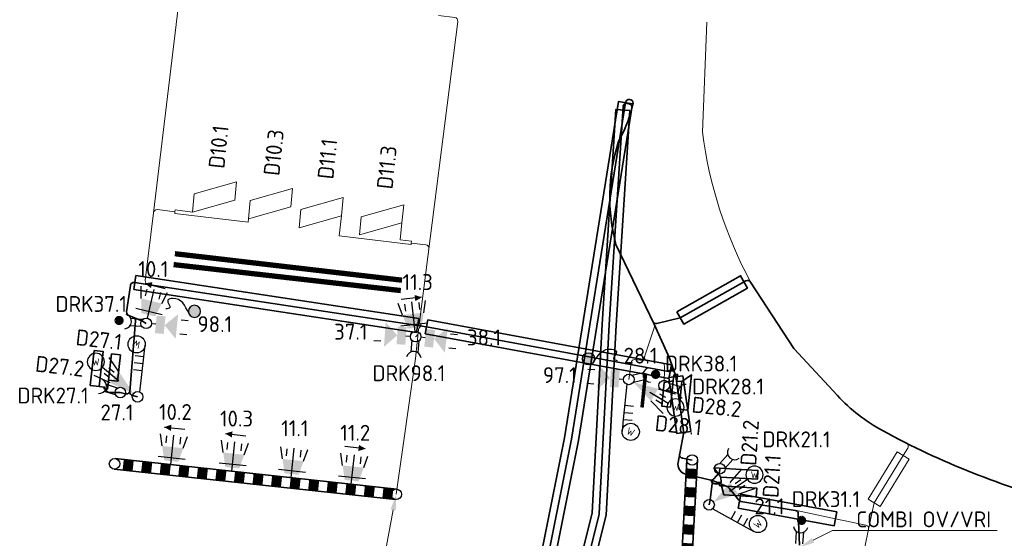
# Model space of a CAD drawing. Header units: metres. Extents: x 152437 to 154131, y 463655 to 464143.
# Tile 8 of 23: x 152982 to 153038, y 464079 to 464109. Entities that reach past the tile are written whole.
import ezdxf
from ezdxf import colors
from ezdxf.entities.mleader import LeaderData, LeaderLine
from ezdxf.enums import TextEntityAlignment as Align
from ezdxf.math import Vec2, Vec3

# ---------------------------------------------------------------- set-up
doc = ezdxf.new("R2010")
doc.units = ezdxf.units.M
doc.header["$MEASUREMENT"] = 0
for name, color, linetype, lineweight in [('B-OI-KL-VRI_KABEL_DETECTIE-G', 10, 'Continuous', 18), ('B-OI-KL-VRI_KABELGEUL-G', 20, 'Continuous', 18), ('B-OI-KL-VRI_LUS_DETECTIE-G', 10, 'Continuous', 18), ('B-OI-KL-VRI_LUS_DETECTIE-T18', 7, 'Continuous', 18), ('B-OI-KL-VRI_MANTELBUIS-G', 80, 'Continuous', 18), ('B-WE-VW-VRI_MAST-T18', 7, 'Continuous', 18), ('N-OI-KL-VRI_KABEL_DETECTIE-G', 10, 'Continuous', 35), ('N-OI-KL-VRI_KABELGEUL-G', 20, 'Continuous', 35), ('N-OI-KL-VRI_LUS_DETECTIE-G', 10, 'Continuous', 35), ('N-OI-KL-VRI_LUS_DETECTIE-T18', 7, 'Continuous', 18), ('N-OI-KL-VRI_MANTELBUIS-G', 80, 'Continuous', 35), ('N-WE-VW-MARKERING_DWARS_STOPSTREEP_020-G', 7, 'Continuous', 25), ('N-WE-VW-MARKERING_DWARS_STOPSTREEP_030-G', 7, 'Continuous', 25), ('N-WE-VW-VRI_ARMATUUR-S', 160, 'Continuous', 25), ('N-WE-VW-VRI_ARMATUUR-T18', 7, 'Continuous', 18), ('N-WE-VW-VRI_MAST-G', 7, 'Continuous', 35), ('N-WE-VW-VRI_MAST-S', 7, 'Continuous', 25), ('N-WE-VW-VRI_MAST-T18', 7, 'Continuous', 18)]:
    doc.layers.add(name, color=color, linetype=linetype, lineweight=lineweight)
doc.styles.add('NLCS-ISO', font='txt')
doc.styles.add('NLCS-ISO-M500-T18', font='txt', dxfattribs={"height": 0.9})

# ---------------------------------------------------------------- blocks, each defined once
blk = doc.blocks.new('V_MAST')
blk.add_circle((0, 0), 0.3)
blk = doc.blocks.new('*U557')
blk.add_lwpolyline([(-0.1962694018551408, 0.3485374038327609), (3.415730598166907, 2.382537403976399), (3.808269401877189, 1.685462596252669), (0.1962694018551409, -0.3485374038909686)], close=True)
blk = doc.blocks.new('*U550')
blk.add_lwpolyline([(0.3961683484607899, 0.05523259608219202), (0.8361683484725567, -3.100767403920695), (0.04383165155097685, -3.211232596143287), (-0.3961683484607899, -0.05523259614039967)], close=True)
blk = doc.blocks.new('*U551')
blk.add_lwpolyline([(0.06015134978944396, 0.3954514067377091), (16.07383709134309, -2.040359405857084), (15.95353439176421, -2.831262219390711), (-0.06015134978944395, -0.3954514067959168)], close=True)
blk = doc.blocks.new('*U556')
blk.add_lwpolyline([(0.07221186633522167, 0.3934278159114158), (5.509506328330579, -0.6045625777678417), (5.365082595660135, -1.391418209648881), (-0.07221186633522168, -0.3934278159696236)], close=True)
blk = doc.blocks.new('*U565')
blk.add_lwpolyline([(0.07239170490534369, 0.3933947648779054), (13.87539170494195, -2.146605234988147), (13.73060829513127, -2.933394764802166), (-0.0723917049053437, -0.393394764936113)], close=True)
blk = doc.blocks.new('uuu50')
at = {"color": 0, "linetype": 'ByBlock'}
blk.add_circle((0, 0), 0.3, dxfattribs=at)
blk = doc.blocks.new('*U561')
for p, q in [((1.83697019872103e-17, 0.3), (16.03572676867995, 0.3000000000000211)), ((16.03572676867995, -0.2999999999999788), (-5.510910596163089e-17, -0.3))]:
    blk.add_line(p, q)
for points in [[(0.4901960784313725, 0.2999999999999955), (1.056407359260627, 0.2999999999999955), (0.4901960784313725, -0.3000000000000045), (1.056407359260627, -0.2999999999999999)], [(1.546596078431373, 0.299999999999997), (2.112807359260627, 0.299999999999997), (1.546596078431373, -0.3000000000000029), (2.112807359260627, -0.2999999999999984)], [(2.602996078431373, 0.2999999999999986), (3.169207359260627, 0.2999999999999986), (2.602996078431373, -0.3000000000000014), (3.169207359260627, -0.2999999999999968)], [(3.659396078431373, 0.3000000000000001), (4.225607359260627, 0.3000000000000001), (3.659396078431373, -0.2999999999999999), (4.225607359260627, -0.2999999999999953)], [(4.715796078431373, 0.3000000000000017), (5.282007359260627, 0.3000000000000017), (4.715796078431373, -0.2999999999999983), (5.282007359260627, -0.2999999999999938)], [(5.772196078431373, 0.3000000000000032), (6.338407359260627, 0.3000000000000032), (5.772196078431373, -0.2999999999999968), (6.338407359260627, -0.2999999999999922)], [(6.828596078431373, 0.3000000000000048), (7.394807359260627, 0.3000000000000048), (6.828596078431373, -0.2999999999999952), (7.394807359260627, -0.2999999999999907)], [(7.884996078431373, 0.3000000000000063), (8.451207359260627, 0.3000000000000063), (7.884996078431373, -0.2999999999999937), (8.451207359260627, -0.2999999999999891)], [(8.941396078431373, 0.3000000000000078), (9.507607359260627, 0.3000000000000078), (8.941396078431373, -0.2999999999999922), (9.507607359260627, -0.2999999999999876)], [(9.997796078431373, 0.3000000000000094), (10.56400735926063, 0.3000000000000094), (9.997796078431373, -0.2999999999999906), (10.56400735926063, -0.2999999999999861)], [(11.05419607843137, 0.3000000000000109), (11.62040735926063, 0.3000000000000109), (11.05419607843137, -0.2999999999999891), (11.62040735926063, -0.2999999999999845)], [(12.11059607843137, 0.3000000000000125), (12.67680735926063, 0.3000000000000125), (12.11059607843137, -0.2999999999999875), (12.67680735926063, -0.2999999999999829)], [(13.16699607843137, 0.300000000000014), (13.73320735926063, 0.300000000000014), (13.16699607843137, -0.299999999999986), (13.73320735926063, -0.2999999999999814)], [(14.22339607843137, 0.3000000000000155), (14.78960735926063, 0.3000000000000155), (14.22339607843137, -0.2999999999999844), (14.78960735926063, -0.2999999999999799)], [(15.27979607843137, 0.3000000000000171), (15.84600735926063, 0.3000000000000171), (15.27979607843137, -0.2999999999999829), (15.84600735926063, -0.2999999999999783)]]:
    blk.add_solid(points)
at = {"layer": 'N-WE-VW-VRI_MAST-S'}
for p in [(0, 0), (16.03572676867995, 2.341735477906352e-14)]:
    blk.add_blockref('uuu50', p, dxfattribs=at)
blk = doc.blocks.new('*U562')
for p, q in [((1.83697019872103e-17, 0.3), (25.13943551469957, 0.3000000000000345)), ((25.13943551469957, -0.2999999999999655), (-5.510910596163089e-17, -0.3))]:
    blk.add_line(p, q)
for points in [[(0.4901960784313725, 0.2999999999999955), (1.056407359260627, 0.2999999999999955), (0.4901960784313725, -0.3000000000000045), (1.056407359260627, -0.2999999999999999)], [(1.546596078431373, 0.299999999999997), (2.112807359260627, 0.299999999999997), (1.546596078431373, -0.3000000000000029), (2.112807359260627, -0.2999999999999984)], [(2.602996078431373, 0.2999999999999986), (3.169207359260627, 0.2999999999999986), (2.602996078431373, -0.3000000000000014), (3.169207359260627, -0.2999999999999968)], [(3.659396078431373, 0.3000000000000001), (4.225607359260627, 0.3000000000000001), (3.659396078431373, -0.2999999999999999), (4.225607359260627, -0.2999999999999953)], [(4.715796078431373, 0.3000000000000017), (5.282007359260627, 0.3000000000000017), (4.715796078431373, -0.2999999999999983), (5.282007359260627, -0.2999999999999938)], [(5.772196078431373, 0.3000000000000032), (6.338407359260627, 0.3000000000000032), (5.772196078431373, -0.2999999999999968), (6.338407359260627, -0.2999999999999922)], [(6.828596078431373, 0.3000000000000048), (7.394807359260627, 0.3000000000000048), (6.828596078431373, -0.2999999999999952), (7.394807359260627, -0.2999999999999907)], [(7.884996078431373, 0.3000000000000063), (8.451207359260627, 0.3000000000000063), (7.884996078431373, -0.2999999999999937), (8.451207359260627, -0.2999999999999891)], [(8.941396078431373, 0.3000000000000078), (9.507607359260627, 0.3000000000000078), (8.941396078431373, -0.2999999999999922), (9.507607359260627, -0.2999999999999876)], [(9.997796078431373, 0.3000000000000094), (10.56400735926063, 0.3000000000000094), (9.997796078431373, -0.2999999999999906), (10.56400735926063, -0.2999999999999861)], [(11.05419607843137, 0.3000000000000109), (11.62040735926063, 0.3000000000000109), (11.05419607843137, -0.2999999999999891), (11.62040735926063, -0.2999999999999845)], [(12.11059607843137, 0.3000000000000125), (12.67680735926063, 0.3000000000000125), (12.11059607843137, -0.2999999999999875), (12.67680735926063, -0.2999999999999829)], [(13.16699607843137, 0.300000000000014), (13.73320735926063, 0.300000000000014), (13.16699607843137, -0.299999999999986), (13.73320735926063, -0.2999999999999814)], [(14.22339607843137, 0.3000000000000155), (14.78960735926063, 0.3000000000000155), (14.22339607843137, -0.2999999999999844), (14.78960735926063, -0.2999999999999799)], [(15.27979607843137, 0.3000000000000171), (15.84600735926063, 0.3000000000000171), (15.27979607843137, -0.2999999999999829), (15.84600735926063, -0.2999999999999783)], [(16.33619607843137, 0.3000000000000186), (16.90240735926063, 0.3000000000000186), (16.33619607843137, -0.2999999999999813), (16.90240735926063, -0.2999999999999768)], [(17.39259607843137, 0.3000000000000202), (17.95880735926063, 0.3000000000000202), (17.39259607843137, -0.2999999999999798), (17.95880735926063, -0.2999999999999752)], [(18.44899607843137, 0.3000000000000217), (19.01520735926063, 0.3000000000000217), (18.44899607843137, -0.2999999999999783), (19.01520735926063, -0.2999999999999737)], [(19.50539607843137, 0.3000000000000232), (20.07160735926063, 0.3000000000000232), (19.50539607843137, -0.2999999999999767), (20.07160735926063, -0.2999999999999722)], [(20.56179607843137, 0.3000000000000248), (21.12800735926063, 0.3000000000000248), (20.56179607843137, -0.2999999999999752), (21.12800735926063, -0.2999999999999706)], [(21.61819607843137, 0.3000000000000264), (22.18440735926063, 0.3000000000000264), (21.61819607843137, -0.2999999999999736), (22.18440735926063, -0.2999999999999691)], [(22.67459607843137, 0.3000000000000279), (23.24080735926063, 0.3000000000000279), (22.67459607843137, -0.2999999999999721), (23.24080735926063, -0.2999999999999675)], [(23.73099607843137, 0.3000000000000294), (24.29720735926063, 0.3000000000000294), (23.73099607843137, -0.2999999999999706), (24.29720735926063, -0.299999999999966)]]:
    blk.add_solid(points)
at = {"layer": 'N-WE-VW-VRI_MAST-S'}
for p in [(0, 0), (25.13943551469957, 3.671171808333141e-14)]:
    blk.add_blockref('uuu50', p, dxfattribs=at)
blk = doc.blocks.new('*U142')
blk.add_lwpolyline([(-0.3404862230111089, 0.2099264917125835), (1.312899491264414, 2.891603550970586), (1.993871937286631, 2.471750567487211), (0.3404862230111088, -0.2099264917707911)], close=True)
blk = doc.blocks.new('*U108')
for p, q in [((-0.4613913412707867, 1.355403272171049), (-0.5591015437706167, 2.048550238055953)), ((-0.2416555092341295, 1.533493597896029), (-0.2000100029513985, 1.931319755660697)), ((0.03123412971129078, 0.2983696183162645), (0.2056727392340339, 1.964725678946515)), ((0.5539968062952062, 1.450202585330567), (0.5956423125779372, 1.848028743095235)), ((0.7320871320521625, 1.230466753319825), (0.9712269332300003, 1.888351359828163)), ((-0.6922846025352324, 0.7762952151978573), (0.8380438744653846, 0.6160963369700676))]:
    blk.add_line(p, q)
blk.add_solid([(-0.3457692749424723, 0.5389282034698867), (0.4498830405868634, 0.4556371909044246), (-0.4613913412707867, 1.355403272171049), (0.7320871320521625, 1.230466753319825)])
at = {"layer": 'N-WE-VW-VRI_ARMATUUR-T18', "style": 'NLCS-ISO-M500-T18'}
blk.add_attdef('LNT', (2.419338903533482, -0.4211014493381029), '', height=0.9, dxfattribs=at)
blk = doc.blocks.new('*U605')
blk.add_line((0.5766742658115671, -0.05753100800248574), (-0.5766742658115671, 0.05753100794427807))
at = {"flags": 128}
blk.add_lwpolyline([(0.5970362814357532, -0.0595623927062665, 0, 0.35, 0), (0.1990120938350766, -0.01985413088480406, 0.35, 0.35, 0)], format="xyseb", dxfattribs=at)
blk = doc.blocks.new('*U606')
blk.add_line((-0.5760867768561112, 0.06314310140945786), (0.5760867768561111, -0.06314310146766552))
at = {"flags": 128}
blk.add_lwpolyline([(-0.5964280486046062, 0.06537264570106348, 0, 0.35, 0), (-0.1988093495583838, 0.02179088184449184, 0.35, 0.35, 0)], format="xyseb", dxfattribs=at)
blk = doc.blocks.new('*U573')
blk.add_line((-0.5760867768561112, 0.06314310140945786), (0.5760867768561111, -0.06314310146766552))
at = {"flags": 128}
blk.add_lwpolyline([(-0.5964280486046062, 0.06537264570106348, 0, 0.35, 0), (-0.1988093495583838, 0.02179088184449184, 0.35, 0.35, 0)], format="xyseb", dxfattribs=at)
blk = doc.blocks.new('*U584')
for p, q in [((0.2670275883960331, 0.1367342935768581), (0.9197080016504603, -0.0472341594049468)), ((0.1564287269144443, -0.255988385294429), (0.7980691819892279, -0.4368452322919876))]:
    blk.add_line(p, q)
blk.add_arc((1.204666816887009, -0.3499936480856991), 0.4157701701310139, 85.34904532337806, 243.1601889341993)
at = {"layer": 'N-WE-VW-VRI_ARMATUUR-T18', "style": 'NLCS-ISO-M500-T18'}
blk.add_attdef('INST', (1.580809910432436, -0.5058071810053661), '', height=0.9, dxfattribs=at)
blk = doc.blocks.new('*U158')
for p, q in [((-1.914590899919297, 0.5383726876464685), (-2.313565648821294, 0.566993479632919)), ((-0.5468000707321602, 0.03922516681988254), (-0.2992310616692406, 0.02146559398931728)), ((-1.971832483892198, -0.2595768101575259), (-2.370807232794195, -0.2309560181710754))]:
    blk.add_line(p, q)
for points in [[(-1.045518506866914, 0.07500115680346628), (-1.793810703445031, -0.5731182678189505), (-1.693637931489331, 0.8232933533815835)], [(-0.582576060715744, -0.4594932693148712), (-1.081294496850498, -0.4237172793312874), (-0.5110240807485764, 0.5379436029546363), (-1.00974251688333, 0.5737195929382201)]]:
    blk.add_solid(points)
at = {"layer": 'N-WE-VW-VRI_ARMATUUR-T18', "style": 'NLCS-ISO-M500-T18'}
blk.add_attdef('INST', (2.905462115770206, -0.4935878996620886), '', height=0.9, dxfattribs=at)
blk = doc.blocks.new('*U162')
for p, q in [((1.981758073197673, 0.1677450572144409), (2.378973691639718, 0.1206308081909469)), ((0.5443891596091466, -0.06457068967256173), (0.2979117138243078, -0.03533568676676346)), ((1.887529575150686, -0.6266861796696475), (2.28474519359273, -0.6738004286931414))]:
    blk.add_line(p, q)
for points in [[(0.603281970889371, 0.4319488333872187), (1.099801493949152, 0.3730560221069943), (0.4854963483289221, -0.5610902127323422), (0.9820158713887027, -0.6199830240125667)], [(1.040908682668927, -0.1234635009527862), (1.818485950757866, 0.4892138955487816), (1.653586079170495, -0.9010407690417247)]]:
    blk.add_solid(points)
at = {"layer": 'N-WE-VW-VRI_ARMATUUR-T18', "style": 'NLCS-ISO-M500-T18'}
blk.add_attdef('INST', (2.905462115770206, -0.4935878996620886), '', height=0.9, dxfattribs=at)
blk = doc.blocks.new('*U163')
for p, q in [((1.978966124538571, 0.1979811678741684), (2.376854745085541, 0.1569367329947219)), ((0.54531151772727, -0.05625193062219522), (0.2984164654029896, -0.0307833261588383)), ((1.896877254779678, -0.5977960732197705), (2.294765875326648, -0.638840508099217))]:
    blk.add_line(p, q)
for points in [[(0.5966170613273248, 0.4411088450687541), (1.093977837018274, 0.3898033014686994), (0.4940059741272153, -0.5536127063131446), (0.9913667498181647, -0.6049182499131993)], [(1.04267229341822, -0.10755747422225), (1.8108051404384, 0.516919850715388), (1.667149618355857, -0.8756903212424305)]]:
    blk.add_solid(points)
at = {"layer": 'N-WE-VW-VRI_ARMATUUR-T18', "style": 'NLCS-ISO-M500-T18'}
blk.add_attdef('INST', (2.905462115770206, -0.4935878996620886), '', height=0.9, dxfattribs=at)
blk = doc.blocks.new('*U632')
for p, q in [((-0.2803808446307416, 1.404060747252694), (-0.2867077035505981, 2.104032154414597)), ((-0.03926388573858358, 1.551920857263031), (0.05399296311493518, 1.940897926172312)), ((0.06994263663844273, 0.2917328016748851), (0.4605632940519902, 1.921023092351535)), ((0.7386902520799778, 1.365407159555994), (0.8319471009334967, 1.754384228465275)), ((0.8865503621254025, 1.124290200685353), (1.209580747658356, 1.745298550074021)), ((-0.5849447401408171, 0.8600766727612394), (0.9113437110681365, 0.501343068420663))]:
    blk.add_line(p, q)
blk.add_solid([(-0.2724060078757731, 0.5794781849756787), (0.5055481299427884, 0.3929644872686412), (-0.2803808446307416, 1.404060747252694), (0.8865503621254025, 1.124290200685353)])
at = {"layer": 'N-WE-VW-VRI_ARMATUUR-T18', "style": 'NLCS-ISO-M500-T18'}
blk.add_attdef('LNT', (2.419338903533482, -0.4211014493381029), '', height=0.9, dxfattribs=at)
blk = doc.blocks.new('*U633')
for p, q in [((-0.7379412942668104, 1.226964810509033), (-0.9802128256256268, 1.883702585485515)), ((-0.5608999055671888, 1.447546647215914), (-0.6044403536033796, 1.845169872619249)), ((-0.03265533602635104, 0.2982174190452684), (-0.2150312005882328, 1.96372346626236)), ((0.2343465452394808, 1.534627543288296), (0.19080609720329, 1.93225076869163)), ((0.4549283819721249, 1.357586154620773), (0.5493350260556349, 2.05119078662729)), ((-0.8409697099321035, 0.6120965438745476), (0.6885781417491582, 0.7795847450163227))]:
    blk.add_line(p, q)
blk.add_solid([(-0.4520487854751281, 0.4534885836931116), (0.3431976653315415, 0.5405694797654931), (-0.7379412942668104, 1.226964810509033), (0.4549283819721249, 1.357586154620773)])
at = {"layer": 'N-WE-VW-VRI_ARMATUUR-T18', "style": 'NLCS-ISO-M500-T18'}
blk.add_attdef('LNT', (2.419338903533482, -0.4211014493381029), '', height=0.9, dxfattribs=at)
blk = doc.blocks.new('*U648')
for p, q in [((-0.189281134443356, 0.2327501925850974), (-0.1450811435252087, 0.9094203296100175)), ((0.2178563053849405, 0.2062489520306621), (0.2613088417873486, 0.8714733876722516))]:
    blk.add_line(p, q)
at = {"const_width": 0.2588071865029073}
blk.add_lwpolyline([(0.09658385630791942, 1.41403440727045, 1.135206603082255), (0.1509974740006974, 1.669850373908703, 0.8439146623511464)], format="xyb", close=True, dxfattribs=at)
blk.add_arc((0.09179160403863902, 1.251116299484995), 0.4157701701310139, 187.3531453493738, 345.1642889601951)
at = {"layer": 'N-WE-VW-VRI_ARMATUUR-T18', "style": 'NLCS-ISO-M500-T18'}
blk.add_attdef('INST', (2.406097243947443, -0.5058071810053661), '', height=0.9, dxfattribs=at)
blk = doc.blocks.new('*U649')
for p, q in [((-0.003261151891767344, 0.2999822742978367), (0.4525360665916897, 0.8020629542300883)), ((0.2988875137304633, 0.02581189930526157), (0.7469751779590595, 0.5193999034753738))]:
    blk.add_line(p, q)
blk.add_arc((0.8506179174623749, 0.9220449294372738), 0.4157701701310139, 148.8566966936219, 306.6678403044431)
at = {"layer": 'N-WE-VW-VRI_ARMATUUR-T18', "style": 'NLCS-ISO-M500-T18'}
blk.add_attdef('INST', (1.580809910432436, -0.5058071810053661), '', height=0.9, dxfattribs=at)
blk = doc.blocks.new('*U650')
for p, q in [((0.2898661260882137, -0.07731512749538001), (2.28700450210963, 0.0296348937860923)), ((1.488149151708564, -0.01314511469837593), (1.461411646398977, 0.4861394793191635)), ((1.887576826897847, 0.008244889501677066), (1.860839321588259, 0.5075294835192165)), ((2.28700450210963, 0.0296348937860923), (2.260266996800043, 0.5289194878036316)), ((2.287004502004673, 0.02963489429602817), (2.948790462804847, 0.0650746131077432))]:
    blk.add_line(p, q)
blk.add_circle((2.922739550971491, 0.5515380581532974), 0.4871604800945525)
at = {"style": 'NLCS-ISO-M500-T18'}
blk.add_attdef('W', text='', height=0.4, rotation=75.06535455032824, dxfattribs=at).set_placement((2.922739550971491, 0.5515380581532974), align=Align.MIDDLE_CENTER)
blk = doc.blocks.new('*U651')
for p, q in [((0.8354595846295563, 2.129148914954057), (0.362989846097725, 2.29277148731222)), ((0.8354595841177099, 2.129148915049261), (1.052336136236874, 2.755392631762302)), ((0.1809692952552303, 0.2392699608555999), (0.8354595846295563, 2.129148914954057)), ((0.7045615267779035, 1.751173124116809), (0.2320917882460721, 1.914795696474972)), ((0.5736634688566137, 1.37319733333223), (0.1011937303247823, 1.536819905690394))]:
    blk.add_line(p, q)
blk.add_circle((0.5919989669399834, 2.914813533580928), 0.4871604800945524)
at = {"style": 'NLCS-ISO-M500-T18'}
blk.add_attdef('W', text='', height=0.3999999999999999, rotation=142.898347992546, dxfattribs=at).set_placement((0.5919989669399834, 2.914813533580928), align=Align.MIDDLE_CENTER)
blk = doc.blocks.new('*U652')
for p, q in [((0.1717817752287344, 0.2459492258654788), (0.8345510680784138, 0.3893820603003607)), ((0.2581714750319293, -0.1527988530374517), (0.9097302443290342, -0.01179231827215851))]:
    blk.add_line(p, q)
at = {"const_width": 0.2588071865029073}
blk.add_lwpolyline([(1.386145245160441, 0.2956739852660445, 1.135206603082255), (1.647066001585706, 0.3136464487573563, 0.8439146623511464)], format="xyb", close=True, dxfattribs=at)
blk.add_arc((1.228181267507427, 0.25551608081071), 0.4157701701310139, 113.3017053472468, 271.112848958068)
at = {"layer": 'N-WE-VW-VRI_ARMATUUR-T18', "style": 'NLCS-ISO-M500-T18'}
blk.add_attdef('INST', (2.406097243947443, -0.5058071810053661), '', height=0.9, dxfattribs=at)
blk = doc.blocks.new('*U653')
blk.add_line((0.5757793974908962, 0.06588710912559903), (-0.5757793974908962, -0.06588710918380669))
at = {"flags": 128}
blk.add_lwpolyline([(0.596109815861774, 0.06821354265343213, 0, 0.35, 0), (0.1987032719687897, 0.02273784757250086, 0.35, 0.35, 0)], format="xyseb", dxfattribs=at)
blk = doc.blocks.new('*U654')
blk.add_line((-0.5629019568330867, 0.1378564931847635), (0.5629019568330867, -0.1378564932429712))
at = {"flags": 128}
blk.add_lwpolyline([(-0.5827776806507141, 0.1427241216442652, 0, 0.35, 0), (-0.1942592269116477, 0.0475747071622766, 0.35, 0.35, 0)], format="xyseb", dxfattribs=at)
blk = doc.blocks.new('*U655')
for p, q in [((-0.2032979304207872, 0.2206126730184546), (-0.8678772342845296, 0.2730151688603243)), ((-0.2352768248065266, -0.186131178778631), (-0.911290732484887, -0.1328272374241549))]:
    blk.add_line(p, q)
at = {"const_width": 0.2588071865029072}
blk.add_lwpolyline([(-1.412606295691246, 0.1156079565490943, 1.135206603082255), (-1.667666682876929, 0.1734599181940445, 0.8439146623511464)], format="xyb", close=True, dxfattribs=at)
blk.add_arc((-1.249767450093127, 0.1086232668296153), 0.4157701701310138, 276.5819230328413, 74.39306664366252)
at = {"layer": 'N-WE-VW-VRI_ARMATUUR-T18', "style": 'NLCS-ISO-M500-T18'}
blk.add_attdef('INST', (2.406097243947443, -0.5058071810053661), '', height=0.9, dxfattribs=at)
blk = doc.blocks.new('*U659')
for p, q in [((-0.2693430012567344, -0.1321149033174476), (-0.9187580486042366, 0.06306760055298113)), ((-0.1519965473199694, 0.2586446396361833), (-0.790426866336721, 0.4505258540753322))]:
    blk.add_line(p, q)
blk.add_arc((-1.198460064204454, 0.3706901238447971), 0.4157701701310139, 264.3621715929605, 62.17331520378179)
at = {"layer": 'N-WE-VW-VRI_ARMATUUR-T18', "style": 'NLCS-ISO-M500-T18'}
blk.add_attdef('INST', (1.580809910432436, -0.5058071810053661), '', height=0.9, dxfattribs=at)
blk = doc.blocks.new('*U660')
for p, q in [((-0.1750533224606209, -0.2436315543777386), (-0.783048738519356, -2.148977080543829)), ((-0.5398505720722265, -1.386838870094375), (-0.0635141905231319, -1.538837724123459)), ((-0.7830487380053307, -2.148977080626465), (-0.9845184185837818, -2.78034591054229)), ((-0.783048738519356, -2.148977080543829), (-0.3067123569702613, -2.300975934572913)), ((-0.6614496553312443, -1.767907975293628), (-0.1851132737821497, -1.919906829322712))]:
    blk.add_line(p, q)
blk.add_circle((-0.5204138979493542, -2.928441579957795), 0.4871604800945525)
at = {"style": 'NLCS-ISO-M500-T18'}
blk.add_attdef('W', text='', height=0.4, rotation=324.3021262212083, dxfattribs=at).set_placement((-0.5204138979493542, -2.928441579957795), align=Align.MIDDLE_CENTER)
blk = doc.blocks.new('*U536')
for p, q in [((1.699999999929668, 0.4000000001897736), (2.665925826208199, 0.6588190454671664)), ((1.384595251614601, 3.391208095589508e-11), (2.597434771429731, 3.270912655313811e-11)), ((1.899999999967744, 0.2000000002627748), (2.299999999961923, 0.200000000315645)), ((1.700000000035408, -0.3999999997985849), (2.665925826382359, -0.6588190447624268)), ((1.900000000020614, -0.1999999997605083), (2.300000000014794, -0.1999999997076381))]:
    blk.add_line(p, q)
blk.add_lwpolyline([(1.699999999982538, 1.105521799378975e-13), (2.597434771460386, 2.90806479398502e-10)])
blk.add_circle((3.084595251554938, 5.580922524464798e-10), 0.4871604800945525)
blk.add_solid([(0.2999999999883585, 3.965262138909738e-11), (1.699999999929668, 0.4000000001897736), (1.700000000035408, -0.3999999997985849)])
at = {"style": 'NLCS-ISO'}
blk.add_attdef('W', text='', height=0.5, dxfattribs=at).set_placement((3.084595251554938, 5.580922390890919e-10), align=Align.MIDDLE_CENTER)
at = {"layer": 'N-WE-VW-VRI_ARMATUUR-T18', "style": 'NLCS-ISO-M500-T18'}
blk.add_attdef('LNT', (3.579062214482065, -0.4095630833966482), '', height=0.9, dxfattribs=at)
blk = doc.blocks.new('*U662')
h = blk.add_hatch(color=256)
h.dxf.hatch_style = 1
h.paths.add_polyline_path([(-0.2748188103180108, 0.1783561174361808, 1), (-0.9632804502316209, 0.1783561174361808, 1)])
blk.add_circle((-0.6190496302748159, 0.1783561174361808), 0.344230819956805)
blk.add_spline([(-0.854987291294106, 0.4290118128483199, 10.447707), (-2.04930283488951, 0.1239359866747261, 10.447707), (-2.250568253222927, 0.3572130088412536, 10.447707), (-1.950926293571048, 0.6701150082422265, 10.447707), (-2.113016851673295, 0.8422221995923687, 10.447707)], degree=3)
blk = doc.blocks.new('*U663')
h = blk.add_hatch(color=256)
h.dxf.hatch_style = 1
h.paths.add_polyline_path([(-0.2939691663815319, 0.08794388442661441, 1), (-0.9824308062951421, 0.08794388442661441, 1)])
blk.add_circle((-0.638199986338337, 0.08794388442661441), 0.3442308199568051)
blk.add_spline([(-0.9075751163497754, 0.3022611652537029, 10.447707), (-2.045949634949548, -0.1705647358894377, 10.447707), (-2.278522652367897, 0.03151378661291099, 10.447707), (-2.026735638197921, 0.3840705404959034, 10.447707), (-2.211784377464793, 0.5312140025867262, 10.447707)], degree=3)
blk = doc.blocks.new('*U664')
for p, q in [((-0.2207208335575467, -0.2031804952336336), (-0.2734770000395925, -0.8677318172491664)), ((0.1860059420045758, -0.2353758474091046), (0.1323422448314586, -0.9113612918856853))]:
    blk.add_line(p, q)
blk.add_arc((-0.1092883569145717, -1.24970946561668), 0.4157701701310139, 6.551431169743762, 164.362574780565)
at = {"layer": 'N-WE-VW-VRI_ARMATUUR-T18', "style": 'NLCS-ISO-M500-T18'}
blk.add_attdef('INST', (1.580809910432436, -0.5058071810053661), '', height=0.9, dxfattribs=at)

msp = doc.modelspace()

# ---------------------------------------------------------------- linework, layer by layer
at = {"layer": 'B-OI-KL-VRI_KABEL_DETECTIE-G'}
for points in [[(152990.9637079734, 464097.874680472), (152990.9517671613, 464097.7753959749), (152995.1026743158, 464097.2797317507), (152995.1264066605, 464097.4783186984)], [(152991.9529695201, 464097.8575636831), (152990.9756487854, 464097.973964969), (152990.9637079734, 464097.874680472)], [(153004.3468905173, 464096.1020111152), (153004.3367126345, 464096.0168448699), (153000.2654206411, 464096.503388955), (153000.402010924, 464097.6463458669)], [(153003.822453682, 464097.2375822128), (153003.7180546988, 464096.2922013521), (153004.3604449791, 464096.2154318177), (153004.3468905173, 464096.1020111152)]]:
    msp.add_lwpolyline(points, dxfattribs=at)
at = {"layer": 'B-OI-KL-VRI_KABELGEUL-G'}
for points in [[(152992.4929668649, 464110.5900384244), (152991.5063627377, 464110.7091052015, 0.4142135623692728), (152991.2838406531, 464110.5345087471), (152989.7493343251, 464097.8193726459)], [(153004.9898477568, 464091.3900306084, -0.4069321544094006), (153004.8215096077, 464091.6128950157), (153006.9802566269, 464108.6513728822, 0.4142135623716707), (153006.8069815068, 464108.8749254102), (153005.8872569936, 464108.9914529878)], [(153021.0829742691, 464108.6099820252), (153020.8326649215, 464102.3813097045, 0.09189073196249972), (153023.5651346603, 464093.8940022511)], [(152989.7493343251, 464097.8193726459), (152989.285366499, 464093.9748697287, 0.405206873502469), (152989.4538500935, 464093.7531812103)], [(152990.9637079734, 464097.874680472), (152989.9717752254, 464097.993978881, 0.4140938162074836), (152989.749334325, 464097.8193726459)], [(153004.3468905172, 464096.1020111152), (153005.1759779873, 464095.9969671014, -0.4142135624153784), (153005.3492531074, 464095.7734145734)], [(153016.664, 464088.378), (153016.794190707, 464089.3262424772, -0.4142135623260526), (153017.0149354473, 464089.5030807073), (153017.3289866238, 464089.4683989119, 0.3544095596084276), (153017.5408878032, 464089.6045822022), (153018.1165667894, 464091.3511431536, 0.1866630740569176), (153018.1092558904, 464091.4952603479)], [(153017.567368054, 464089.6849210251, 0.4766582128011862), (153017.7353627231, 464089.4235213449), (153018.5062618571, 464089.3383881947, -0.408632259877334), (153018.6834829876, 464089.1214428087), (153018.668, 464088.03), (153018.5959942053, 464087.8143423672)], [(153029.969549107, 464077.4201080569), (153030.0269808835, 464078.8759275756), (153030.2387343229, 464079.8895309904), (153030.5528813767, 464081.3932634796), (153032.0491473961, 464083.8201032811), (153032.206267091, 464084.0749405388), (153032.4614795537, 464084.4888774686, 0.439750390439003), (153032.3811184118, 464084.7725058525)], [(153026.094259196, 464080.9616322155), (153026.256, 464080.935), (153028.3700682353, 464080.4842346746), (153030.0838602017, 464080.1262037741, -0.4142135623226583), (153030.2387343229, 464079.8895309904)]]:
    msp.add_lwpolyline(points, format="xyb", dxfattribs=at)
for points in [[(153004.583, 464089.564), (153004.7651734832, 464091.2136203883)], [(153003.491, 464081.873), (153004.583, 464089.564)]]:
    msp.add_lwpolyline(points, dxfattribs=at)
for centre, radius, start, end in [((153004.4732471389, 464091.0434509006), 0.2730933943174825, 296.4763681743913, 347.4737780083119), ((153004.9639649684, 464091.1916671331), 0.2, 81.35114544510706, 173.6981574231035)]:
    msp.add_arc(centre, radius, start, end, dxfattribs=at)
at = {"layer": 'B-OI-KL-VRI_LUS_DETECTIE-G'}
for points in [[(152991.95296952, 464097.8575636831), (152992.0512334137, 464098.8936285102), (152994.4567379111, 464099.5744721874), (152994.3584740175, 464098.5384073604)], [(152995.1264066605, 464097.4783186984), (152995.2246705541, 464098.5143835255), (152997.6301750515, 464099.1952272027), (152997.5319111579, 464098.1591623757)], [(152997.9965064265, 464096.9655021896), (152998.0947703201, 464098.0015670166), (153000.5002748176, 464098.6824106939), (153000.402010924, 464097.6463458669)], [(153001.4169491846, 464096.5567385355), (153001.5152130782, 464097.5928033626), (153003.9207175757, 464098.2736470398), (153003.822453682, 464097.2375822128)]]:
    msp.add_lwpolyline(points, close=True, dxfattribs=at)
at = {"layer": 'N-OI-KL-VRI_KABEL_DETECTIE-G'}
for points in [[(153019.6768168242, 464088.2540986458), (153019.3783991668, 464088.2851204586), (153019.4186430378, 464088.6723125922), (153019.2128572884, 464088.6270129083), (153019.1794722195, 464088.3057997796)], [(152986.6691683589, 464087.978798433), (152986.9672738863, 464087.9451369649), (152986.9564545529, 464087.8493210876), (152987.1551915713, 464087.8268801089), (152987.2124659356, 464088.3341011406)], [(153021.8812989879, 464082.8517617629), (153021.9019405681, 464082.5498542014), (153021.7571532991, 464082.559021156), (153021.8217833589, 464082.35452876), (153021.9157016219, 464082.3485824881)]]:
    msp.add_lwpolyline(points, dxfattribs=at)
at = {"layer": 'N-OI-KL-VRI_KABELGEUL-G'}
for points in [[(153010.985, 464072.817), (153013.425, 464084.995), (153016.4830000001, 464104.057, -0.9095124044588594), (153016.9049813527, 464104.0271609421, -0.07244126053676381), (153016.1511258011, 464101.9817871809, 0.05101214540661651), (153016.0698890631, 464101.7951844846, 0.1440696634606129), (153015.94, 464096.0220000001), (153018.1, 464091.516), (153018.96, 464089.589), (153019.337, 464088.535), (153019.7656482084, 464085.4604233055, -0.08166256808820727), (153019.7616834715, 464085.2982285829), (153019.4525536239, 464083.6680383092, 0.1939826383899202), (153019.5252966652, 464083.3012869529), (153019.5748354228, 464083.2255110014, 0.1937671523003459), (153019.8811971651, 464083.0118462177), (153021.2337063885, 464082.7005730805), (153021.41, 464082.66), (153022.2686423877, 464082.2889991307, -0.1309662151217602), (153022.3513274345, 464082.2275706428), (153022.61, 464081.902), (153022.8858772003, 464081.5443814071, 0.1898648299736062), (153023.0117392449, 464081.4691994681), (153026.094259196, 464080.9616322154, -0.3574399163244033), (153026.2616461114, 464080.7711784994), (153026.323, 464078.991)], [(153003.5877008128, 464044.0608533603, -0.7234887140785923), (153003.3039711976, 464044.3135197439), (153010.1153655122, 464060.0114051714, 0.04783967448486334), (153010.1271514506, 464060.0477250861), (153012.601, 464071.206), (153014.9783611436, 464080.7403958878, 0.04782469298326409), (153014.9840197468, 464080.7781465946), (153015.554, 464091.48), (153016.3420253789, 464103.8274234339, -0.4597380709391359), (153016.5846069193, 464104.0100106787), (153016.6881693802, 464103.9872184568, -0.4231566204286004), (153016.8391086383, 464103.7429810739)], [(153019.1351437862, 464089.0993407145, -0.5779797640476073), (153018.9106319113, 464088.8352855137), (153005.207, 464091.357), (152988.6723321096, 464093.8720564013, 0.4170355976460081), (152988.4442504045, 464093.7025018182), (152988.2312836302, 464092.2056246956, 0.3476923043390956), (152988.3562860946, 464091.9912534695), (152989.0994652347, 464091.6998748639, -0.04698187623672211), (152989.1329430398, 464091.6829724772), (152989.338, 464091.554)], [(153018.0304781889, 464091.6610302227, 0.3522037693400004), (153018.2565694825, 464091.5527837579), (153019.577, 464091.863), (153023.2993847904, 464093.959160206, -0.3955361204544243), (153023.5651346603, 464093.8940022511), (153026.016, 464090.129), (153028.4774449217, 464087.4683422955, 0.0816266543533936), (153031.0370043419, 464085.4761932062, 0.06013266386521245), (153041.471906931, 464081.328112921, 0.03836802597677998), (153042.9791867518, 464081.0514239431), (153051.270137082, 464080.1789272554, -0.4141564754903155), (153051.4481115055, 464079.9591330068), (153051.3459740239, 464078.9867424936)], [(152988.6153723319, 464091.8896734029, -0.3312470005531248), (152988.7416911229, 464091.6870234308), (152988.4104894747, 464087.6738666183, 0.3682988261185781), (152988.5619590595, 464087.4632258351), (152988.851, 464087.3920000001)], [(152987.0558230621, 464087.8381005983, 0.4188606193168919), (152987.2565181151, 464087.633), (152987.873, 464087.633), (152988.1685988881, 464087.5601581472, 0.46166901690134), (152988.4157740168, 464087.7378991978)], [(153020.252, 464083.813), (153019.7033358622, 464083.9170421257, -0.4142135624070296), (153019.5440991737, 464084.1508019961)], [(153021.2932364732, 464082.6868725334, 0.2766195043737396), (153021.4887809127, 464082.7502741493), (153021.7472376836, 464083.0464368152, 0.1478777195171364), (153021.794855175, 464083.1519611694), (153021.817, 464083.321)], [(153021.2337063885, 464082.7005730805, -0.3851631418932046), (153021.3872641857, 464082.4805321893), (153021.2700129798, 464081.5549960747, -0.02014178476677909), (153021.2673468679, 464081.5391113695), (153021.212, 464081.275)], [(153021.3706983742, 464082.5889219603, 0.276281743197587), (153021.5399093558, 464082.4725753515), (153021.789468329, 464082.456774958)]]:
    msp.add_lwpolyline(points, format="xyb", dxfattribs=at)
at = {"layer": 'N-OI-KL-VRI_LUS_DETECTIE-G'}
for points in [[(152986.3967356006, 464090.0222710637), (152986.1723258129, 464088.03490088), (152986.6691683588, 464087.978798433), (152986.8935781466, 464089.9661686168)], [(152987.3807732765, 464089.8246287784), (152987.2124659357, 464088.3341011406), (152987.7093084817, 464088.2779986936), (152987.8776158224, 464089.7685263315)]]:
    msp.add_lwpolyline(points, close=True, dxfattribs=at)
for points in [[(153019.6768168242, 464088.2540986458), (153019.5148744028, 464086.6962761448), (153020.0121983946, 464086.6446152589), (153020.2189600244, 464088.6338989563), (153019.6768168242, 464088.2540986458)], [(153018.6652876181, 464088.195148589), (153018.5270800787, 464086.8655274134), (153019.0244040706, 464086.8138665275), (153019.1794722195, 464088.3057997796), (153018.6652876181, 464088.195148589)], [(153021.8812989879, 464082.8517617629), (153023.9433873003, 464082.7212042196), (153023.9749806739, 464083.2202050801), (153021.4799763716, 464083.378171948), (153021.8812989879, 464082.8517617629)], [(153022.0469676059, 464081.83927047), (153023.8801116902, 464081.7232081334), (153023.9117050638, 464082.2222089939), (153021.9157016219, 464082.3485824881), (153022.0469676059, 464081.83927047)]]:
    msp.add_lwpolyline(points, dxfattribs=at)
at = {"layer": 'N-OI-KL-VRI_MANTELBUIS-G', "elevation": 3.197}
msp.add_lwpolyline([(153013.8191927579, 464084.9263381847), (153011.3752727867, 464072.7287736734), (153008.6998726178, 464062.1143163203), (153003.5505546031, 464044.7154840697), (153002.7834453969, 464044.9425159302), (153007.928127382, 464062.3256836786), (153010.5947272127, 464072.9052263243), (153013.0317424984, 464085.0683296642), (153016.0879583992, 464104.120370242), (153016.8778598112, 464103.9936589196)], close=True, dxfattribs=at)
at = {"layer": 'N-OI-KL-VRI_MANTELBUIS-G'}
msp.add_lwpolyline([(153016.729187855, 464103.6135234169), (153015.9308121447, 464103.6644765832), (153015.1546780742, 464091.5033758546), (153014.5856056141, 464080.8185670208), (153012.2116161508, 464071.2976932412), (153009.7407853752, 464060.1530299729), (153003.1550543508, 464044.97521963), (153003.8889456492, 464044.6567803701), (153010.5052146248, 464059.9049700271), (153012.9903838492, 464071.1143067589), (153015.3803943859, 464080.6994329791), (153015.9533219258, 464091.4566241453)], close=True, dxfattribs=at)
at = {"layer": 'N-WE-VW-MARKERING_DWARS_STOPSTREEP_020-G', "const_width": 0.2}
msp.add_lwpolyline([(153017.413053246, 464086.7875959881), (153017.6149533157, 464088.7301059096)], dxfattribs=at)
at = {"layer": 'N-WE-VW-MARKERING_DWARS_STOPSTREEP_030-G', "const_width": 0.3}
for points in [[(152990.963, 464095.497), (153003.827, 464093.997)], [(153003.755, 464093.41), (152990.89, 464094.88)]]:
    msp.add_lwpolyline(points, dxfattribs=at)

# ---------------------------------------------------------------- block references
at = {"layer": 'B-OI-KL-VRI_MANTELBUIS-G'}
msp.add_blockref('*U142', (153030.5528813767, 464081.3932634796), dxfattribs=at)
at = {"layer": 'N-OI-KL-VRI_MANTELBUIS-G'}
for name, p in [('*U551', (152988.699, 464093.868)), ('*U557', (153019.577, 464091.863)), ('*U565', (153005.207, 464091.357)), ('*U550', (153019.337, 464088.535)), ('*U556', (153022.934, 464081.482))]:
    msp.add_blockref(name, p, dxfattribs=at)
at = {"layer": 'N-WE-VW-VRI_ARMATUUR-S'}
ref = msp.add_blockref('*U632', (152989.338, 464091.554), dxfattribs=at)
ref.add_attrib('LNT', '10.1', (152988.8921655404, 464094.1793638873), dxfattribs={"layer": 'N-WE-VW-VRI_ARMATUUR-T18', "height": 0.9, "style": 'NLCS-ISO-M500-T18'})
ref = msp.add_blockref('*U633', (153004.595, 464090.799), dxfattribs=at)
ref.add_attrib('LNT', '11.3', (153003.8506350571, 464093.439222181), dxfattribs={"layer": 'N-WE-VW-VRI_ARMATUUR-T18', "height": 0.9, "style": 'NLCS-ISO-M500-T18'})
for name, p in [('*U654', (152989.8451917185, 464093.6695116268)), ('*U653', (153004.3581985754, 464092.961535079)), ('*U606', (152990.9517863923, 464085.6166240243)), ('*U573', (152994.4066147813, 464085.2434687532)), ('*U605', (153001.1686260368, 464084.5131053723))]:
    msp.add_blockref(name, p, dxfattribs=at)
ref = msp.add_blockref('*U655', (152989.338, 464091.554), dxfattribs=at)
ref.add_attrib('INST', 'DRK37.1', (152984.2030152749, 464092.2013267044), dxfattribs={"layer": 'N-WE-VW-VRI_ARMATUUR-T18', "height": 0.9, "style": 'NLCS-ISO-M500-T18'})
at = {"layer": 'N-WE-VW-VRI_ARMATUUR-S', "xscale": -1, "rotation": 159.428685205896}
msp.add_blockref('*U663', (152992.705137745, 464092.090452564), dxfattribs=at)
at = {"layer": 'N-WE-VW-VRI_ARMATUUR-S'}
for name, p, values in [('*U163', (152989.338, 464091.554), {'INST': '98.1'}), ('*U162', (153004.595, 464090.799), {'INST': '38.1'}), ('*U584', (153018.668, 464088.03), {'INST': 'DRK28.1'})]:
    msp.add_blockref(name, p, dxfattribs=at).add_auto_attribs(values)
ref = msp.add_blockref('*U158', (153004.595, 464090.799), dxfattribs=at)
ref.add_attrib('INST', '37.1', (152999.9775815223, 464090.6287949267), dxfattribs={"layer": 'N-WE-VW-VRI_ARMATUUR-T18', "height": 0.9, "style": 'NLCS-ISO-M500-T18'})
for name, p, rotation in [('*U660', (152988.851, 464087.3920000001), 191.0410523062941), ('*U651', (153016.6719363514, 464088.3805421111), 193.4550933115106), ('*U650', (153021.212, 464081.2750000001), 327.8508798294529)]:
    msp.add_blockref(name, p, dxfattribs=dict(at, rotation=rotation)).add_auto_attribs({'W': 'W'})
ref = msp.add_blockref('*U664', (153004.595, 464090.799), dxfattribs=at)
ref.add_attrib('INST', 'DRK98.1', (153002.1524852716, 464088.2785619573), dxfattribs={"layer": 'N-WE-VW-VRI_ARMATUUR-T18', "height": 0.9, "style": 'NLCS-ISO-M500-T18'})
at = {"layer": 'N-WE-VW-VRI_ARMATUUR-S', "rotation": 200.571314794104}
msp.add_blockref('*U662', (153013.7376735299, 464089.4894334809), dxfattribs=at)
at = {"layer": 'N-WE-VW-VRI_ARMATUUR-S'}
ref = msp.add_blockref('*U536', (152988.851, 464087.3920000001), dxfattribs=dict(at, xscale=-1, rotation=320))
ref.add_attrib('LNT', '27.1', (152986.7471899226, 464086.0589098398), dxfattribs={"layer": 'N-WE-VW-VRI_ARMATUUR-T18', "height": 0.8999999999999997, "style": 'NLCS-ISO-M500-T18'})
ref.add_attrib('W', 'W', dxfattribs={"layer": '0', "height": 0.3999999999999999, "style": 'NLCS-ISO'}).set_placement((152986.4880629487, 464089.374739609), align=Align.MIDDLE_CENTER)
ref = msp.add_blockref('*U536', (153016.664, 464088.3779999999), dxfattribs=dict(at, xscale=-1, rotation=149))
ref.add_attrib('LNT', '28.1', (153016.3717948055, 464089.2721115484), dxfattribs={"layer": 'N-WE-VW-VRI_ARMATUUR-T18', "height": 0.8999999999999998, "style": 'NLCS-ISO-M500-T18'})
ref.add_attrib('W', 'W', dxfattribs={"layer": '0', "height": 0.3999999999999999, "style": 'NLCS-ISO'}).set_placement((153019.3080141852, 464086.7893159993), align=Align.MIDDLE_CENTER)
ref = msp.add_blockref('*U652', (153016.664, 464088.378), dxfattribs=at)
ref.add_attrib('INST', 'DRK38.1', (153018.7146309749, 464088.8241630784), dxfattribs={"layer": 'N-WE-VW-VRI_ARMATUUR-T18', "height": 0.9, "style": 'NLCS-ISO-M500-T18'})
ref = msp.add_blockref('*U158', (153016.664, 464088.378), dxfattribs=at)
ref.add_attrib('INST', '97.1', (153011.8018134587, 464088.171288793), dxfattribs={"layer": 'N-WE-VW-VRI_ARMATUUR-T18', "height": 0.9, "style": 'NLCS-ISO-M500-T18'})
ref = msp.add_blockref('*U659', (152987.873, 464087.633), dxfattribs=at)
ref.add_attrib('INST', 'DRK27.1', (152982.0510970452, 464087.0145457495), dxfattribs={"layer": 'N-WE-VW-VRI_ARMATUUR-T18', "height": 0.9, "style": 'NLCS-ISO-M500-T18'})
ref = msp.add_blockref('*U108', (152990.7044681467, 464083.2540721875), dxfattribs=at)
ref.add_attrib('LNT', '10.2', (152990.0600641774, 464086.0823857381), dxfattribs={"layer": 'N-WE-VW-VRI_ARMATUUR-T18', "height": 0.9, "style": 'NLCS-ISO-M500-T18'})
ref = msp.add_blockref('*U108', (152994.1592965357, 464082.8809169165), dxfattribs=at)
ref.add_attrib('LNT', '10.3', (152993.5148925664, 464085.709230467), dxfattribs={"layer": 'N-WE-VW-VRI_ARMATUUR-T18', "height": 0.9, "style": 'NLCS-ISO-M500-T18'})
ref = msp.add_blockref('*U108', (152997.5172975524, 464082.5182199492), dxfattribs=at)
ref.add_attrib('LNT', '11.1', (152996.9835214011, 464085.1606821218), dxfattribs={"layer": 'N-WE-VW-VRI_ARMATUUR-T18', "height": 0.9, "style": 'NLCS-ISO-M500-T18'})
ref = msp.add_blockref('*U108', (153000.9213077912, 464082.1505535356), dxfattribs=at)
ref.add_attrib('LNT', '11.2', (153000.3255933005, 464084.9067803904), dxfattribs={"layer": 'N-WE-VW-VRI_ARMATUUR-T18', "height": 0.9, "style": 'NLCS-ISO-M500-T18'})
ref = msp.add_blockref('*U649', (153021.817, 464083.321), dxfattribs=at)
ref.add_attrib('INST', 'DRK21.1', (153024.2326317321, 464084.5334044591), dxfattribs={"layer": 'N-WE-VW-VRI_ARMATUUR-T18', "height": 0.9, "style": 'NLCS-ISO-M500-T18'})
ref = msp.add_blockref('*U536', (153021.212, 464081.275), dxfattribs=dict(at, xscale=-1, rotation=213.5963457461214))
ref.add_attrib('LNT', '21.1', (153023.7769196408, 464080.7375791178), dxfattribs={"layer": 'N-WE-VW-VRI_ARMATUUR-T18', "height": 0.8999999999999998, "style": 'NLCS-ISO-M500-T18'})
ref.add_attrib('W', 'W', dxfattribs={"layer": '0', "height": 0.3999999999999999, "style": 'NLCS-ISO'}).set_placement((153023.7813337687, 464082.9818250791), align=Align.MIDDLE_CENTER)
ref = msp.add_blockref('*U648', (153026.306, 464078.856), dxfattribs=at)
ref.add_attrib('INST', 'DRK31.1', (153025.8917071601, 464081.1471312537), dxfattribs={"layer": 'N-WE-VW-VRI_ARMATUUR-T18', "height": 0.9, "style": 'NLCS-ISO-M500-T18'})
at = {"layer": 'N-WE-VW-VRI_MAST-G'}
for name, p, rotation in [('*U561', (152987.548, 464083.595), 353.8353933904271), ('*U562', (153020.252, 464083.813), 266.9148606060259)]:
    msp.add_blockref(name, p, dxfattribs=dict(at, rotation=rotation))
at = {"layer": 'N-WE-VW-VRI_MAST-S'}
for p in [(152989.338, 464091.554), (153004.595, 464090.799), (153016.664, 464088.378), (153018.668, 464088.03), (152987.873, 464087.633), (152988.851, 464087.3920000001), (152987.548, 464083.595), (153020.252, 464083.813), (153021.817, 464083.321), (153003.491, 464081.873), (153021.212, 464081.275)]:
    msp.add_blockref('V_MAST', p, dxfattribs=at)

# ---------------------------------------------------------------- texts
at = {"layer": 'B-OI-KL-VRI_LUS_DETECTIE-T18', "style": 'NLCS-ISO-M500-T18'}
for s, p in [('D10.1', (152993.5635222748, 464102.7600487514)), ('D10.3', (152996.6966504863, 464102.5286029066)), ('D11.1', (152999.7180686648, 464102.0008520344)), ('D11.3', (153003.0901007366, 464101.6091175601))]:
    msp.add_text(s, height=0.8999999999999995, rotation=84, dxfattribs=at).set_placement(p, align=Align.MIDDLE_RIGHT)
at = {"layer": 'N-OI-KL-VRI_LUS_DETECTIE-T18', "style": 'NLCS-ISO-M500-T18'}
msp.add_text('D27.1', height=0.8999999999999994, rotation=353.5575663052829, dxfattribs=at).set_placement((152987.8776158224, 464089.7685263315), align=Align.BOTTOM_RIGHT)
msp.add_text('D27.2', height=0.8999999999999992, rotation=353.5575662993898, dxfattribs=at).set_placement((152985.8234940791, 464088.9662422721), align=Align.MIDDLE_RIGHT)
for s, rotation, p in [('D28.2', 354.0661136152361, (153020.2377520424, 464086.9632089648)), ('D21.2', 86.38, (153023.4260754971, 464083.4945488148))]:
    msp.add_text(s, height=0.8999999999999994, rotation=rotation, dxfattribs=at).set_placement(p, align=Align.MIDDLE_LEFT)
for s, rotation, p in [('D28.1', 354.0695147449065, (153018.202120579, 464086.3667156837)), ('D21.1', 86.37725265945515, (153024.2336705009, 464081.7024694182))]:
    msp.add_text(s, height=0.8999999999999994, rotation=rotation, dxfattribs=at).set_placement(p, align=Align.TOP_LEFT)

# ---------------------------------------------------------------- leaders
at = {"layer": 'B-WE-VW-VRI_MAST-T18'}
ml = msp.add_multileader_mtext('Standard', dxfattribs=at)
ml.set_content('OV/ANWB', color=7, style='NLCS-ISO-M500-T18')
ml.set_leader_properties(color=256, lineweight=-1)
ml.build(insert=Vec2(0, 0))
ml.multileader.update_dxf_attribs({"text_left_attachment_type": 5, "text_right_attachment_type": 5, "dogleg_length": 0.9, "arrow_head_size": 0.8999999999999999})
ctx = ml.context
ctx.base_point, ctx.char_height, ctx.arrow_head_size, ctx.landing_gap_size, ctx.plane_origin = Vec3(152995.4855411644, 464076.607792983), 0.9, 0.8999999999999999, 0.45, Vec3(74846.8641925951, 13344.96779945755)
ctx.left_attachment, ctx.right_attachment = 5, 5
notes = []
notes.append((ctx, [(1, (1, 1, 0), (153002.5055411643, 464076.607792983), (-1, 0), 0.9, [(0, [(153003.491, 464081.873)], 0, [])])]))
ctx.mtext.insert, ctx.mtext.width, ctx.mtext.flow_direction = Vec3(152995.9355411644, 464077.687792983), 1.35, 5
at = {"layer": 'N-WE-VW-VRI_MAST-T18'}
ml = msp.add_multileader_mtext('Standard', dxfattribs=at)
ml.set_content('COMBI OV/VRI', color=7, style='NLCS-ISO-M500-T18')
ml.set_leader_properties(color=256, lineweight=-1)
ml.build(insert=Vec2(0, 0))
ml.multileader.update_dxf_attribs({"text_left_attachment_type": 5, "text_right_attachment_type": 5, "dogleg_length": 0.9, "arrow_head_size": 0.8999999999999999})
ctx = ml.context
ctx.base_point, ctx.char_height, ctx.arrow_head_size, ctx.landing_gap_size, ctx.plane_origin = Vec3(153029.0941823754, 464079.8241069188), 0.9, 0.8999999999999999, 0.45, Vec3(74869.67919259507, 13341.95079945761)
ctx.left_attachment, ctx.right_attachment = 5, 5
notes.append((ctx, [(0, (1, 1, 0), (153028.1941823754, 464079.8241069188), (1, 0), 0.9, [(0, [(153026.306, 464078.856)], 0, [])])]))
ctx.mtext.insert, ctx.mtext.width, ctx.mtext.flow_direction = Vec3(153029.5441823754, 464080.9041069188), 7.896419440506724, 5
for ctx, leaders in notes:
    for number, flags, end, landing, length, lines in leaders:
        leader = LeaderData()
        leader.index, (leader.has_last_leader_line, leader.has_dogleg_vector, leader.attachment_direction) = number, flags
        leader.last_leader_point, leader.dogleg_vector, leader.dogleg_length = Vec3(end), Vec3(landing), length
        for number, points, colour, breaks in lines:
            line = LeaderLine()
            line.index, line.vertices, line.color, line.breaks = number, Vec3.list(points), colors.encode_raw_color(colour), breaks
            leader.lines.append(line)
        ctx.leaders.append(leader)

doc.saveas('drawing.dxf')
